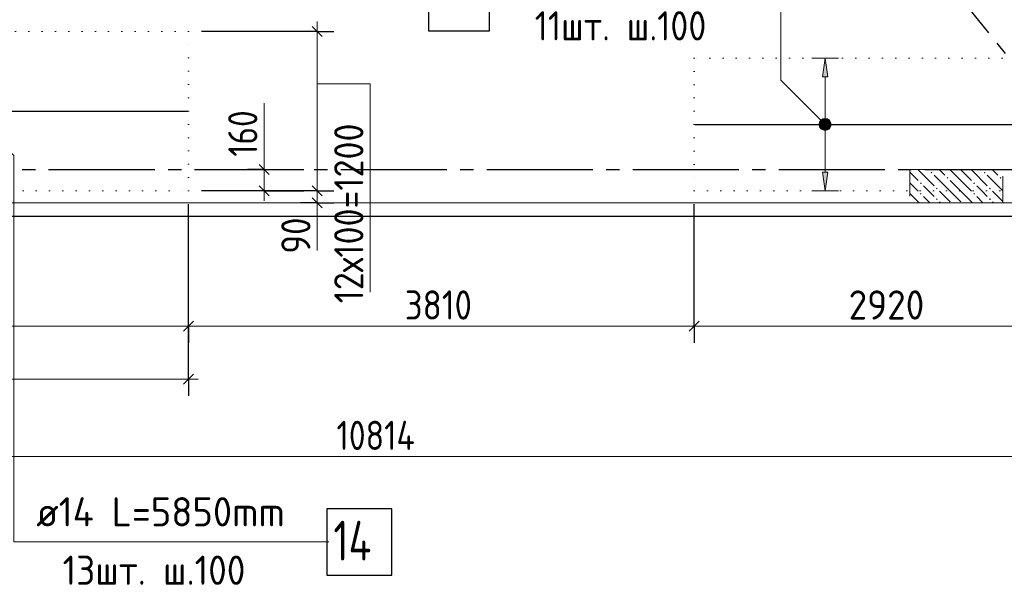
# Model space of a CAD drawing. Header units: millimetres. Extents: x 0 to 42000, y -76 to 29700.
# Tile 9 of 13: x 22138 to 29555, y 6349 to 10612. Entities that reach past the tile are written whole.
import ezdxf

# ---------------------------------------------------------------- set-up
doc = ezdxf.new("R2010")
doc.units = ezdxf.units.MM
for name, pattern in [('______2', [270, 200, -70]), ('______5', [1100, 800, -100, 100, -100]), ('______9', [100, 0, -100])]:
    doc.linetypes.add(name, pattern=pattern)
for name, color, linetype, lineweight in [('Standard', 7, 'Continuous', 25), ('ДОП Верх по Х', 7, 'Continuous', 18), ('ЖБ Перекрытие верхний уровень', 7, 'Continuous', 18), ('Позиционная метка номер позиции', 7, 'Continuous', 13), ('Примечания', 7, 'Continuous', 13), ('Размерная линия_ общее', 7, 'Continuous', 13)]:
    doc.layers.add(name, color=color, linetype=linetype, lineweight=lineweight)
doc.layers.add('ЖБ Пилон', color=7, linetype='______2', lineweight=13, true_color=0xa0a0a0)
doc.layers.add('Оси', color=7, linetype='______5', lineweight=13, true_color=0x656565)
doc.styles.add('ISOCPEUR', font='txt')

msp = doc.modelspace()

# ---------------------------------------------------------------- hatches: boundary and pattern name
at = {"layer": 'ДОП Верх по Х', "linetype": 'Continuous', "lineweight": 13, "transparency": 33554687}
msp.add_hatch(color=7, dxfattribs=at).paths.add_polyline_path([(28225, 10182), (28205, 10322), (28185, 10182)])
msp.add_hatch(color=7, dxfattribs=at).paths.add_polyline_path([(28225, 9462), (28205, 9322), (28185, 9462)], flags=16)
at = {"layer": 'ЖБ Пилон', "linetype": 'Continuous', "lineweight": 18, "transparency": 33554687}
for points in [[(29000.4, 9459.2), (29006.9, 9465.7), (29013.4, 9459.2), (29006.9, 9452.7)], [(29120.4, 9419.2), (29126.9, 9425.7), (29133.4, 9419.2), (29126.9, 9412.7)], [(29400.4, 9459.2), (29406.9, 9465.7), (29413.4, 9459.2), (29406.9, 9452.7)], [(29520.4, 9419.2), (29526.9, 9425.7), (29533.4, 9419.2), (29526.9, 9412.7)], [(28920.4, 9379.2), (28926.9, 9385.7), (28933.4, 9379.2), (28926.9, 9372.7)], [(29040.4, 9339.2), (29046.9, 9345.7), (29053.4, 9339.2), (29046.9, 9332.7)], [(29320.4, 9379.2), (29326.9, 9385.7), (29333.4, 9379.2), (29326.9, 9372.7)], [(29440.4, 9339.2), (29446.9, 9345.7), (29453.4, 9339.2), (29446.9, 9332.7)], [(28920.4, 9299.2), (28926.9, 9305.7), (28933.4, 9299.2), (28926.9, 9292.7)], [(29320.4, 9299.2), (29326.9, 9305.7), (29333.4, 9299.2), (29326.9, 9292.7)], [(29040.4, 9259.2), (29046.9, 9265.7), (29053.4, 9259.2), (29046.9, 9252.7)], [(29440.4, 9259.2), (29446.9, 9265.7), (29453.4, 9259.2), (29446.9, 9252.7)]]:
    msp.add_hatch(color=7, dxfattribs=at).paths.add_polyline_path(points, flags=16)
at = {"layer": 'Позиционная метка номер позиции', "linetype": 'Continuous', "lineweight": 13, "transparency": 33554687}
for points in [[(28173.2, 9790.2), (28216.4, 9865.3), (28161.7, 9810.5)], [(28161.7, 9810.5), (28216.4, 9865.3), (28193.5, 9865.3)], [(28161.7, 9810.5), (28193.5, 9865.3), (28161.7, 9833.5)], [(28161.7, 9833.5), (28193.5, 9865.3), (28173.2, 9853.8)], [(28173.2, 9790.2), (28236.8, 9853.8), (28216.4, 9865.3)], [(28193.5, 9778.7), (28236.8, 9853.8), (28173.2, 9790.2)], [(28193.5, 9778.7), (28248.3, 9833.5), (28236.8, 9853.8)], [(28216.4, 9778.7), (28248.3, 9833.5), (28193.5, 9778.7)], [(28216.4, 9778.7), (28248.3, 9810.5), (28248.3, 9833.5)], [(28248.3, 9810.5), (28216.4, 9778.7), (28236.8, 9790.2)]]:
    msp.add_hatch(color=7, dxfattribs=at).paths.add_polyline_path(points)

# ---------------------------------------------------------------- linework, layer by layer
at = {"layer": 'Standard', "color": 7, "linetype": 'Continuous', "lineweight": 18, "transparency": 33554687}
msp.add_line((30361.6, 9232), (6828.7, 9232), dxfattribs=at)
at = {"layer": 'Standard', "color": 7, "linetype": 'Continuous', "lineweight": 13, "transparency": 33554687}
for points in [[(5829.1, 9232), (37172.1, 9232), (37172.1, 27137.9), (5535.6, 23137.9), (5829.1, 9232)], [(6828.7, 9232), (37172.1, 9232), (37172.1, 25860.3), (6828.7, 25860.3), (6828.7, 9232)]]:
    msp.add_lwpolyline(points, dxfattribs=at)
at = {"layer": 'Standard', "color": 254, "linetype": 'Continuous', "lineweight": 25, "true_color": 0xc4c4ff, "transparency": 33554687}
msp.add_lwpolyline([(6728.7, 9132), (37272.1, 9132), (37272.1, 25960.3), (6728.7, 25960.3), (6728.7, 9132)], dxfattribs=at)
at = {"layer": 'ДОП Верх по Х', "color": 251, "linetype": 'Continuous', "lineweight": 13, "true_color": 0x494949, "transparency": 33554687}
for p, q in [((28205, 10322), (28105, 10322)), ((28205, 10322), (28185, 10182)), ((28225, 10182), (28205, 10322)), ((28205, 10322), (28305, 10322)), ((28205, 10322), (28205, 10322)), ((28185, 10182), (28225, 10182)), ((28205, 9462), (28205, 10182)), ((28205, 9322), (28185, 9462)), ((28185, 9462), (28225, 9462)), ((28225, 9462), (28205, 9322)), ((28205, 9322), (28105, 9322)), ((28205, 9322), (28305, 9322)), ((28205, 9322), (28205, 9322))]:
    msp.add_line(p, q, dxfattribs=at)
at = {"layer": 'ДОП Верх по Х', "color": 7, "linetype": 'Continuous', "lineweight": 25, "transparency": 33554687}
for p, q in [((17565.7, 9922), (23401.7, 9922)), ((27225.7, 9822), (30131.7, 9822))]:
    msp.add_line(p, q, dxfattribs=at)
for points in [[(25217.7, 10528), (25677.7, 10528), (25677.7, 11028), (25217.7, 11028), (25217.7, 10528)], [(24451.1, 6426), (24941.1, 6426), (24941.1, 6926), (24451.1, 6926), (24451.1, 6426)]]:
    msp.add_lwpolyline(points, dxfattribs=at)
at = {"layer": 'ЖБ Перекрытие верхний уровень', "color": 7, "linetype": 'Continuous', "lineweight": 18, "transparency": 33554687}
msp.add_line((6828.7, 9232), (30361.6, 9232), dxfattribs=at)
at = {"layer": 'ЖБ Пилон', "color": 253, "linetype": '______2', "lineweight": 13, "true_color": 0xa0a0a0, "transparency": 33554687}
for p, q in [((28844.1, 9481.7), (28844.1, 9232)), ((29544.1, 9481.7), (28844.1, 9481.7)), ((29544.1, 9232), (29544.1, 9481.7))]:
    msp.add_line(p, q, dxfattribs=at)
at = {"layer": 'ЖБ Пилон', "color": 9, "linetype": 'Continuous', "lineweight": 18, "true_color": 0xc7c7c7, "transparency": 33554687}
for p, q in [((28844.1, 9462.1), (28906.9, 9399.2)), ((28906.9, 9479.2), (29026.9, 9359.2)), ((28984.5, 9481.7), (28986.9, 9479.2)), ((29146.9, 9319.2), (29026.9, 9439.2)), ((29064.5, 9481.7), (29106.9, 9439.2)), ((29226.9, 9399.2), (29144.5, 9481.7)), ((29226.9, 9479.2), (29306.9, 9399.2)), ((29306.9, 9479.2), (29426.9, 9359.2)), ((29384.5, 9481.7), (29386.9, 9479.2)), ((29544.1, 9322.1), (29426.9, 9439.2)), ((29464.5, 9481.7), (29506.9, 9439.2)), ((28844.1, 9382.1), (28906.9, 9319.2)), ((28986.9, 9319.2), (28946.9, 9359.2)), ((29146.9, 9399.2), (29226.9, 9319.2)), ((29226.9, 9399.2), (29306.9, 9319.2)), ((29386.9, 9319.2), (29346.9, 9359.2)), ((28844.1, 9302.1), (28914.1, 9232)), ((28946.9, 9279.2), (28994.1, 9232)), ((29026.9, 9279.2), (28986.9, 9319.2)), ((29066.9, 9319.2), (29146.9, 9239.2)), ((29146.9, 9319.2), (29226.9, 9239.2)), ((29226.9, 9319.2), (29314.1, 9232)), ((29346.9, 9279.2), (29394.1, 9232)), ((29426.9, 9279.2), (29386.9, 9319.2)), ((29466.9, 9319.2), (29544.1, 9242.1)), ((29066.9, 9239.2), (29074.2, 9232)), ((29466.9, 9239.2), (29474.2, 9232))]:
    msp.add_line(p, q, dxfattribs=at)
at = {"layer": 'Оси', "color": 8, "linetype": '______5', "lineweight": -3, "transparency": 33554687}
for p, q in [((32207.6, 7092.6), (20829.5, 21143.4)), ((3656, 9482), (30796, 9482))]:
    msp.add_line(p, q, dxfattribs=at)
at = {"layer": 'Позиционная метка номер позиции', "color": 251, "linetype": 'Continuous', "lineweight": 13, "true_color": 0x656565, "transparency": 33554687}
for p, q in [((23978.6, 9482), (23978.6, 9982)), ((24378.6, 9232), (24378.6, 8872))]:
    msp.add_line(p, q, dxfattribs=at)
at = {"layer": 'Позиционная метка номер позиции', "color": 7, "linetype": 'Continuous', "lineweight": 13, "transparency": 33554687}
for p, q in [((28173.2, 9853.8), (28173.2, 9853.8)), ((28173.2, 9790.2), (28173.2, 9790.2)), ((28236.8, 9853.8), (28236.8, 9853.8)), ((28236.8, 9790.2), (28236.8, 9790.2))]:
    msp.add_line(p, q, dxfattribs=at)
for points in [[(28205, 9822), (27871.7, 10155.3), (27871.7, 10778), (25677.7, 10778)], [(21759.7, 9922), (22093.1, 9588.7), (22093.1, 6676), (24466.1, 6676)]]:
    msp.add_lwpolyline(points, dxfattribs=at)
at = {"layer": 'Позиционная метка номер позиции', "color": 251, "linetype": 'Continuous', "lineweight": 13, "true_color": 0x656565, "transparency": 33554687}
msp.add_lwpolyline([(24378.6, 10128.2), (24778.6, 10128.2), (24778.6, 8558.2)], dxfattribs=at)
at = {"layer": 'Позиционная метка номер позиции', "color": 7, "linetype": 'Continuous', "lineweight": 13, "transparency": 33554687}
msp.add_circle((28205, 9822), 45, dxfattribs=at)
at = {"layer": 'Примечания', "color": 7, "linetype": '______9', "lineweight": 13, "transparency": 33554687}
for p, q in [((23408.7, 10522), (17558.7, 10522)), ((23408.7, 9322), (23408.7, 10522)), ((27218.7, 10322), (27218.7, 9322)), ((30138.7, 10322), (27218.7, 10322)), ((17558.7, 9322), (23408.7, 9322)), ((27218.7, 9322), (30138.7, 9322))]:
    msp.add_line(p, q, dxfattribs=at)
at = {"layer": 'Размерная линия_ общее', "color": 251, "linetype": 'Continuous', "lineweight": 25, "true_color": 0x656565, "transparency": 33554687}
for p, q in [((24341.1, 10559.5), (24416.1, 10484.5)), ((24016.1, 9444.5), (23941.1, 9519.5)), ((24016.1, 9284.5), (23941.1, 9359.5)), ((24341.1, 9359.5), (24416.1, 9284.5)), ((24341.1, 9269.5), (24416.1, 9194.5)), ((23371.2, 8264.3), (23446.2, 8339.3)), ((23371.2, 8264.3), (23446.2, 8339.3)), ((27181.2, 8264.3), (27256.2, 8339.3)), ((23371.2, 7864.3), (23446.2, 7939.3))]:
    msp.add_line(p, q, dxfattribs=at)
at = {"layer": 'Размерная линия_ общее', "color": 251, "linetype": 'Continuous', "lineweight": 13, "true_color": 0x656565, "transparency": 33554687}
for p, q in [((24378.6, 10522), (24378.6, 10597)), ((24378.6, 10522), (24378.6, 9322)), ((23978.6, 9482), (23978.6, 9557)), ((23978.6, 9322), (23978.6, 9482)), ((23978.6, 9322), (23978.6, 9247)), ((24378.6, 9322), (24378.6, 9232)), ((24378.6, 9232), (24378.6, 9157)), ((19458.7, 8301.8), (23408.7, 8301.8)), ((23408.7, 8301.8), (23333.7, 8301.8)), ((23408.7, 8301.8), (23483.7, 8301.8)), ((23408.7, 8301.8), (27218.7, 8301.8)), ((27218.7, 8301.8), (30138.7, 8301.8)), ((17558.7, 7901.8), (23408.7, 7901.8)), ((23408.7, 7901.8), (23483.7, 7901.8))]:
    msp.add_line(p, q, dxfattribs=at)
at = {"layer": 'Размерная линия_ общее', "color": 251, "linetype": 'Continuous', "lineweight": -3, "true_color": 0x656565, "transparency": 33554687}
for p, q in [((24378.6, 10522), (23508.7, 10522)), ((24378.6, 10522), (24253.6, 10522)), ((24378.6, 10522), (24503.6, 10522)), ((23978.6, 9482), (23853.6, 9482)), ((23978.6, 9482), (24103.6, 9482)), ((23978.6, 9482), (24278.6, 9482)), ((24378.6, 9322), (23508.7, 9322)), ((23978.6, 9322), (23853.6, 9322)), ((23978.6, 9322), (24103.6, 9322)), ((23978.6, 9322), (24278.6, 9322)), ((24378.6, 9322), (24253.6, 9322)), ((24378.6, 9322), (24503.6, 9322)), ((23408.7, 7901.8), (23408.7, 9222)), ((23408.7, 8301.8), (23408.7, 9222)), ((24378.6, 9232), (24253.6, 9232)), ((24378.6, 9232), (24503.6, 9232)), ((24378.6, 9232), (24383.7, 9232)), ((23408.7, 8301.8), (23408.7, 8426.8)), ((23408.7, 8301.8), (23408.7, 8426.8)), ((27218.7, 8301.8), (27218.7, 8426.8)), ((23408.7, 8301.8), (23408.7, 8176.8)), ((23408.7, 8301.8), (23408.7, 8176.8)), ((23408.7, 8301.8), (23408.7, 8301.8)), ((27218.7, 8301.8), (27218.7, 8176.8)), ((23408.7, 7901.8), (23408.7, 8026.8)), ((23408.7, 7901.8), (23408.7, 7776.8))]:
    msp.add_line(p, q, dxfattribs=at)
at = {"layer": 'Размерная линия_ общее', "color": 7, "linetype": 'Continuous', "lineweight": 13, "transparency": 33554687}
msp.add_line((19458.7, 7319.3), (30272.7, 7319.3), dxfattribs=at)
at = {"layer": 'Размерная линия_ общее', "color": 251, "linetype": 'Continuous', "lineweight": -3, "true_color": 0x656565, "transparency": 33554687}
msp.add_lwpolyline([(27218.7, 8301.8), (27218.7, 8318.8), (27218.7, 8318.8), (27218.7, 8318.8), (27218.7, 8318.8), (27218.7, 9222)], dxfattribs=at)

# ---------------------------------------------------------------- texts
at = {"layer": 'ДОП Верх по Х', "color": 7, "linetype": 'Continuous', "lineweight": 13, "transparency": 33554687, "attachment_point": 7, "style": 'ISOCPEUR'}
for s, insert, char_height, width in [('\\W0.90;11шт. ш.100 ', (26017.7, 10455.3), 220, 1726.792), ('\\W0.96;ø14 L=5850mm ', (22263.1, 6793.3), 220, 2172.599), ('\\W0.76;14', (24501.1, 6536), 300, 504.567), ('\\W0.93;13шт. ш.100 ', (22461.1, 6353.3), 220, 1773.346)]:
    msp.add_mtext(s, dxfattribs=dict(at, insert=insert, char_height=char_height, width=width))
at = {"layer": 'Размерная линия_ общее', "color": 251, "linetype": 'Continuous', "lineweight": 25, "true_color": 0x656565, "transparency": 33554687, "char_height": 220, "attachment_point": 7, "rotation": 90, "style": 'ISOCPEUR'}
for s, insert, width in [('\\W0.90;12х100=1200', (24727.2, 8474), 1659.815), ('\\W0.83;160', (23928.6, 9579.5), 508.564), ('\\W0.87;90', (24328.6, 8848.5), 403.924)]:
    msp.add_mtext(s, dxfattribs=dict(at, insert=insert, width=width))
at = {"layer": 'Размерная линия_ общее', "color": 251, "linetype": 'Continuous', "lineweight": 25, "true_color": 0x656565, "transparency": 33554687, "char_height": 220, "attachment_point": 7, "style": 'ISOCPEUR'}
for s, insert, width in [('\\W0.87;3810', (25038.7, 8351.8), 666.91), ('\\W0.93;2920', (28381.7, 8351.8), 718.094)]:
    msp.add_mtext(s, dxfattribs=dict(at, insert=insert, width=width))
at = {"layer": 'Размерная линия_ общее', "color": 7, "linetype": 'Continuous', "lineweight": 25, "transparency": 33554687, "insert": (24524.7, 7369.3), "char_height": 220, "width": 796.256, "attachment_point": 7, "style": 'ISOCPEUR'}
msp.add_mtext('\\W0.84;10814', dxfattribs=at)

doc.saveas('drawing.dxf')
